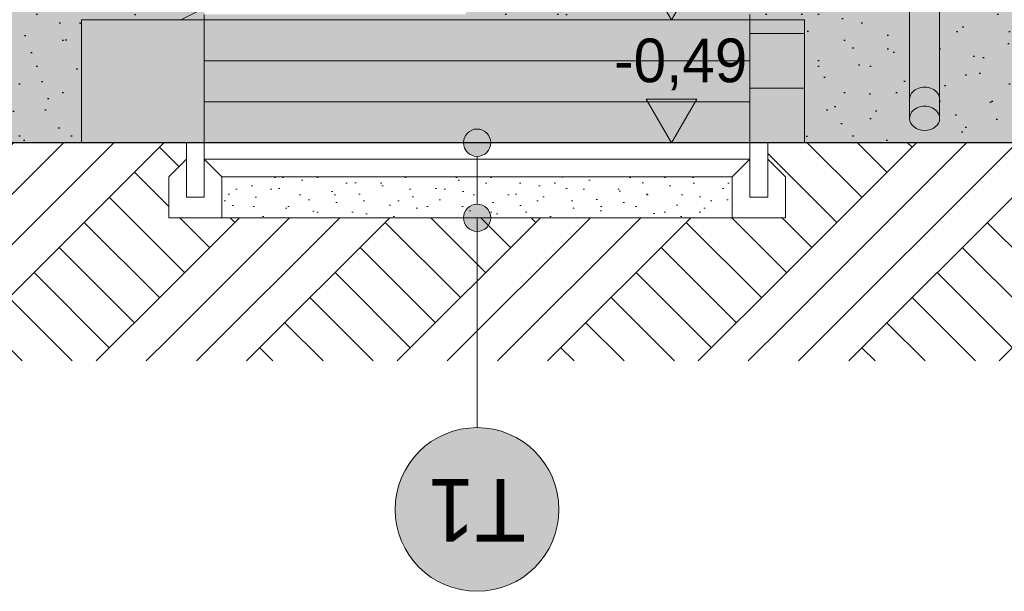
# Model space of a CAD drawing. Extents: x -366324 to -207045, y 68808 to 138616.
# Tile 114 of 170: x -216533 to -212925, y 76876 to 78970. Entities that reach past the tile are written whole.
import ezdxf

# ---------------------------------------------------------------- set-up
doc = ezdxf.new("R2010")
doc.units = 0
doc.header["$MEASUREMENT"] = 0
for name, color, linetype, lineweight in [('Arch kolorystyka_Nr_Pióra__1', 7, 'Continuous', 25), ('Arch kolorystyka_Nr_Pióra__19', 255, 'Continuous', 13), ('Arch kolorystyka_Nr_Pióra__41', 7, 'Continuous', 15), ('Arch opisy_Nr_Pióra__1', 7, 'Continuous', 25), ('Arch opisy_Nr_Pióra__21', 7, 'Continuous', 9), ('Arch rynny_Nr_Pióra__21', 7, 'Continuous', 9), ('Arch schody_Nr_Pióra__21', 7, 'Continuous', 9), ('Arch wymiary_Nr_Pióra__21', 7, 'Continuous', 9), ('INWENT TEREN_Nr_Pióra__1', 7, 'Continuous', 25)]:
    doc.layers.add(name, color=color, linetype=linetype, lineweight=lineweight)
for name, color, linetype, lineweight, true_color in [('Arch kolorystyka_Nr_Pióra__81', 7, 'Continuous', 9, 0x5d5d5d), ('Arch rynny_Nr_Pióra__81', 7, 'Continuous', 9, 0x5d5d5d), ('Arch teren_Nr_Pióra__2', 7, 'Continuous', 13, 0x7f7f7f), ('arch wypelnienia_Nr_Pióra__2', 7, 'Continuous', 13, 0x7f7f7f), ('Arch zieleń_Nr_Pióra__4', 7, 'Continuous', 9, 0x029e21)]:
    doc.layers.add(name, color=color, linetype=linetype, lineweight=lineweight, true_color=true_color)
doc.layers.add('Arch opisy', color=7, linetype='Continuous')
doc.layers.add('Arch wymiary', color=7, linetype='Continuous')
doc.styles.add('GENERATED_STYLE_1', font='txt')
doc.styles.add('GENERATED_STYLE_3', font='txt')
pattern_1 = [(45, (0, 300), (-95.459415, 95.459415), [0, -90, 0, -135]), (110, (300, 300), (126.8585, 46.17272), [0, -66, 0, -114])]
pattern_2 = [(45, (0, 0), (-275.77163, 275.77163), []), (45, (-91.9, 91.9), (-551.5433, 551.5433), []), (45, (-183.85, 183.85), (-551.5433, 551.5433), []), (135, (-275.77, 275.77), (91.92388, 91.92388), [390, -390])]

# ---------------------------------------------------------------- blocks, each defined once
blk = doc.blocks.new('Linia_18', base_point=(-214856.9, 78519.6))
at = {"layer": 'Arch opisy_Nr_Pióra__21', "linetype": 'Continuous'}
for points in [[(-214806.9, 78519.6), (-214810.7, 78538.7), (-214821.5, 78554.9), (-214837.7, 78565.8), (-214856.9, 78569.6), (-214876, 78565.8), (-214892.2, 78554.9), (-214903.1, 78538.7), (-214906.9, 78519.6), (-214903.1, 78500.4), (-214892.2, 78484.2), (-214876, 78473.4), (-214856.9, 78469.6), (-214837.7, 78473.4), (-214821.5, 78484.2), (-214810.7, 78500.4)], [(-214806.9, 78244.6), (-214810.7, 78263.7), (-214821.5, 78279.9), (-214837.7, 78290.8), (-214856.9, 78294.6), (-214876, 78290.8), (-214892.2, 78279.9), (-214903.1, 78263.7), (-214906.9, 78244.6), (-214903.1, 78225.4), (-214892.2, 78209.2), (-214876, 78198.4), (-214856.9, 78194.6), (-214837.7, 78198.4), (-214821.5, 78209.2), (-214810.7, 78225.4)]]:
    blk.add_hatch(color=256, dxfattribs=at).paths.add_polyline_path(points, flags=0)
blk.add_line((-214856.9, 78469.6), (-214856.9, 78294.6), dxfattribs=at)
for centre in [(-214856.9, 78519.6), (-214856.9, 78244.6)]:
    blk.add_circle(centre, 50, dxfattribs=at)
blk = doc.blocks.new('Linia_19', base_point=(-214856.9, 78244.6))
at = {"layer": 'Arch opisy_Nr_Pióra__21', "linetype": 'Continuous'}
blk.add_line((-214856.9, 78244.6), (-214856.9, 77475.5), dxfattribs=at)
blk.add_circle((-214856.9, 77175.5), 300, dxfattribs=at)
blk = doc.blocks.new('Wymiary_158', base_point=(-214144.4, 78969.6))
at = {"layer": 'Arch wymiary_Nr_Pióra__21', "linetype": 'Continuous'}
blk.add_hatch(color=256, dxfattribs=at).paths.add_polyline_path([(-214144.4, 78969.6), (-214237.2, 79129.6), (-214051.6, 79129.6)], flags=0)
for p, q in [((-214144.4, 78969.6), (-214237.2, 79129.6)), ((-214237.2, 79129.6), (-214051.6, 79129.6)), ((-214051.6, 79129.6), (-214144.4, 78969.6)), ((-214144.4, 78969.6), (-214264.4, 78969.6)), ((-214144.4, 78969.6), (-214024.4, 78969.6))]:
    blk.add_line(p, q, dxfattribs=at)
at = {"layer": 'Arch wymiary_Nr_Pióra__21', "insert": (-214354.5, 79161.6), "char_height": 160, "attachment_point": 7, "style": 'GENERATED_STYLE_1'}
blk.add_mtext('{-0,04}', dxfattribs=at)
blk = doc.blocks.new('Wymiary_160', base_point=(-214144.4, 78519.6))
at = {"layer": 'Arch wymiary_Nr_Pióra__21', "linetype": 'Continuous'}
blk.add_hatch(color=256, dxfattribs=at).paths.add_polyline_path([(-214144.4, 78519.6), (-214237.2, 78679.6), (-214051.6, 78679.6)], flags=0)
for p, q in [((-214144.4, 78519.6), (-214237.2, 78679.6)), ((-214237.2, 78679.6), (-214051.6, 78679.6)), ((-214051.6, 78679.6), (-214144.4, 78519.6)), ((-214144.4, 78519.6), (-214264.4, 78519.6)), ((-214144.4, 78519.6), (-214024.4, 78519.6))]:
    blk.add_line(p, q, dxfattribs=at)
at = {"layer": 'Arch wymiary_Nr_Pióra__21', "insert": (-214354.5, 78711.6), "char_height": 160, "attachment_point": 7, "style": 'GENERATED_STYLE_1'}
blk.add_mtext('{-0,49}', dxfattribs=at)

msp = doc.modelspace()

# ---------------------------------------------------------------- hatches: boundary and pattern name
at = {"layer": 'Arch kolorystyka_Nr_Pióra__1', "linetype": 'Continuous'}
h = msp.add_hatch(dxfattribs=at)
h.set_pattern_fill('Carpet', color=256, style=0, pattern_type=2)
h.set_pattern_definition(pattern_1)
h.paths.add_polyline_path([(-223816.9, 78989.6), (-222776.9, 78989.6), (-222776.9, 78969.6), (-222576.9, 78969.6), (-222576.9, 78519.6), (-222101.9, 78519.6), (-219296.9, 78519.6), (-219296.9, 78969.6), (-219096.9, 78969.6), (-219096.9, 78519.6), (-216306.9, 78519.6), (-216306.9, 78969.6), (-215856.9, 78969.6), (-215856.9, 79009.6), (-219686.9, 79009.6), (-222101.9, 79009.6), (-222101.9, 78669.6), (-222101.9, 78608.8, -0.228497), (-222116.5, 78578.5, -0.165487), (-222152.5, 78564.3, -0.039062), (-222161.3, 78564.3, -0.165487), (-222197.3, 78578.5, -0.228497), (-222211.9, 78608.8), (-222211.9, 78988.7), (-222211.9, 79009.6), (-223816.9, 79009.6)], flags=0)
h = msp.add_hatch(dxfattribs=at)
h.set_pattern_fill('Carpet', color=256, style=0, pattern_type=2)
h.set_pattern_definition(pattern_1)
h.paths.add_polyline_path([(-213271.9, 79009.6), (-214896.9, 79009.6), (-214896.9, 78989.6), (-213856.9, 78989.6), (-213856.9, 78969.6), (-213656.9, 78969.6), (-213656.9, 78519.6), (-213161.9, 78519.6), (-209946.9, 78519.6), (-209946.9, 78969.6), (-209746.9, 78969.6), (-209746.9, 79009.6), (-210746.9, 79009.6), (-213161.9, 79009.6), (-213161.9, 78669.6), (-213161.9, 78608.8, -0.228497), (-213176.5, 78578.5, -0.165487), (-213212.5, 78564.3, -0.039062), (-213221.3, 78564.3, -0.165487), (-213257.3, 78578.5, -0.228497), (-213271.9, 78608.8), (-213271.9, 78988.7)], flags=0)
at = {"layer": 'Arch kolorystyka_Nr_Pióra__19', "linetype": 'Continuous'}
msp.add_hatch(color=256, dxfattribs=at).paths.add_polyline_path([(-215156.9, 77175.5, -1), (-214556.9, 77175.5, -1)], flags=0)
at = {"layer": 'Arch kolorystyka_Nr_Pióra__41', "linetype": 'Continuous'}
msp.add_hatch(color=256, dxfattribs=at).paths.add_polyline_path([(-213161.9, 78608.8), (-213161.9, 86173.9, -0.545455), (-213271.9, 86173.9), (-213271.9, 78608.8, 0.811514)], flags=0)
at = {"layer": 'Arch kolorystyka_Nr_Pióra__81', "linetype": 'Continuous', "lineweight": 0, "true_color": 0x454545}
for points in [[(-222211.9, 79009.6), (-223816.9, 79009.6), (-223816.9, 78989.6), (-222776.9, 78989.6), (-222776.9, 78969.6), (-222576.9, 78969.6), (-222576.9, 78519.6), (-222101.9, 78519.6), (-219296.9, 78519.6), (-219296.9, 78969.6), (-219096.9, 78969.6), (-219096.9, 78519.6), (-216306.9, 78519.6), (-216306.9, 78969.6), (-215856.9, 78969.6), (-215856.9, 79009.6), (-219686.9, 79009.6), (-222101.9, 79009.6), (-222101.9, 78669.6), (-222101.9, 78608.8, -0.811514), (-222211.9, 78608.8), (-222211.9, 78988.7)], [(-214896.9, 78989.6), (-213856.9, 78989.6), (-213856.9, 78969.6), (-213656.9, 78969.6), (-213656.9, 78519.6), (-213161.9, 78519.6), (-209946.9, 78519.6), (-209946.9, 78969.6), (-209746.9, 78969.6), (-209746.9, 79009.6), (-210746.9, 79009.6), (-213161.9, 79009.6), (-213161.9, 78669.6), (-213161.9, 78608.8, -0.811514), (-213271.9, 78608.8), (-213271.9, 78988.7), (-213271.9, 79009.6), (-214896.9, 79009.6)], [(-216306.9, 78969.6), (-216306.9, 78519.6), (-215856.9, 78519.6), (-215856.9, 78969.6)], [(-213856.9, 78969.6), (-213856.9, 78519.6), (-213656.9, 78519.6), (-213656.9, 78969.6)]]:
    msp.add_hatch(color=250, dxfattribs=at).paths.add_polyline_path(points, flags=0)
at = {"layer": 'Arch kolorystyka_Nr_Pióra__81', "linetype": 'Continuous', "lineweight": 0, "true_color": 0x171717}
msp.add_hatch(color=250, dxfattribs=at).paths.add_polyline_path([(-215856.9, 78519.6), (-213856.9, 78519.6), (-213856.9, 78969.6), (-213856.9, 78989.6), (-215856.9, 78989.6), (-215856.9, 78969.6)], flags=0)
at = {"layer": 'Arch teren_Nr_Pióra__2', "linetype": 'Continuous'}
h = msp.add_hatch(dxfattribs=at)
h.set_pattern_fill('Earth', color=256, style=0, pattern_type=2)
h.set_pattern_definition(pattern_2)
h.paths.add_polyline_path([(-215986.9, 78519.6), (-219096.9, 78519.6), (-219096.9, 77719.6), (-215986.9, 77719.6), (-215986.9, 78394.6), (-215921.9, 78459.6), (-215921.9, 78519.6)], flags=0)
h = msp.add_hatch(dxfattribs=at)
h.set_pattern_fill('Earth', color=256, style=0, pattern_type=2)
h.set_pattern_definition(pattern_2)
h.paths.add_polyline_path([(-213791.9, 78459.6), (-213726.9, 78394.6), (-213726.9, 77719.6), (-209946.9, 77719.6), (-209946.9, 78519.6), (-213726.9, 78519.6), (-213791.9, 78519.6)], flags=0)
h = msp.add_hatch(dxfattribs=at)
h.set_pattern_fill('Earth', color=256, style=0, pattern_type=2)
h.set_pattern_definition(pattern_2)
h.paths.add_polyline_path([(-215986.9, 78244.6), (-213726.9, 78244.6), (-213726.9, 77719.6), (-215986.9, 77719.6)], flags=0)
at = {"layer": 'arch wypelnienia_Nr_Pióra__2', "linetype": 'Continuous'}
h = msp.add_hatch(dxfattribs=at)
h.set_pattern_fill('Cut_Stone', color=256, style=0, pattern_type=2)
h.set_pattern_definition([(45, (0, 200), (-63.63961, 63.63961), [0, -60, 0, -90]), (110, (200, 200), (84.572336, 30.781813), [0, -44, 0, -76])])
h.paths.add_polyline_path([(-213921.9, 78394.6), (-213921.9, 78244.6), (-215791.9, 78244.6), (-215791.9, 78394.6)], flags=0)

# ---------------------------------------------------------------- linework, layer by layer
at = {"layer": 'Arch rynny_Nr_Pióra__21', "linetype": 'Continuous'}
for p, q in [((-213271.9, 86284.6), (-213271.9, 78608.8)), ((-213161.9, 86284.6), (-213161.9, 78608.8))]:
    msp.add_line(p, q, dxfattribs=at)
msp.add_ellipse((-213216.9, 78608.8), major_axis=(55, 0), ratio=0.810981, start_param=3.141593, end_param=6.283185, dxfattribs=at)
at = {"layer": 'Arch rynny_Nr_Pióra__81', "linetype": 'Continuous'}
for centre in [(-213216.9, 78678.8), (-213216.9, 78608.8)]:
    msp.add_ellipse(centre, major_axis=(55, 0), ratio=0.810981, start_param=0, end_param=3.141593, dxfattribs=at)
at = {"layer": 'Arch schody_Nr_Pióra__21', "linetype": 'Continuous'}
for p, q in [((-215856.9, 78989.6), (-215856.9, 78519.6)), ((-213856.9, 78969.6), (-213856.9, 78989.6)), ((-213856.9, 78969.6), (-216306.9, 78969.6)), ((-216306.9, 78969.6), (-216306.9, 78519.6)), ((-213856.9, 78969.6), (-213856.9, 78519.6)), ((-213656.9, 78969.6), (-213856.9, 78969.6)), ((-213656.9, 78969.6), (-213656.9, 78519.6)), ((-213656.9, 78919.6), (-213856.9, 78919.6)), ((-213856.9, 78819.6), (-215856.9, 78819.6)), ((-213656.9, 78719.6), (-213856.9, 78719.6)), ((-213856.9, 78669.6), (-215856.9, 78669.6)), ((-215856.9, 78519.6), (-215921.9, 78519.6)), ((-215921.9, 78519.6), (-215921.9, 78319.6)), ((-215856.9, 78519.6), (-213856.9, 78519.6)), ((-215856.9, 78319.6), (-215856.9, 78519.6)), ((-213656.9, 78519.6), (-213856.9, 78519.6)), ((-213856.9, 78519.6), (-213791.9, 78519.6)), ((-213856.9, 78319.6), (-213856.9, 78519.6)), ((-213791.9, 78519.6), (-213791.9, 78319.6)), ((-215986.9, 78394.6), (-215921.9, 78459.6)), ((-215856.9, 78459.6), (-213856.9, 78459.6)), ((-215791.9, 78394.6), (-215856.9, 78459.6)), ((-213921.9, 78394.6), (-213856.9, 78459.6)), ((-213726.9, 78394.6), (-213791.9, 78459.6)), ((-215986.9, 78244.6), (-215986.9, 78394.6)), ((-215856.9, 78369.6), (-215856.9, 78394.6)), ((-215791.9, 78394.6), (-213921.9, 78394.6)), ((-215791.9, 78244.6), (-215791.9, 78394.6)), ((-213921.9, 78244.6), (-213921.9, 78394.6)), ((-213856.9, 78369.6), (-213856.9, 78394.6)), ((-213726.9, 78244.6), (-213726.9, 78394.6)), ((-215921.9, 78319.6), (-215856.9, 78319.6)), ((-213791.9, 78319.6), (-213856.9, 78319.6)), ((-215986.9, 78244.6), (-215791.9, 78244.6)), ((-215791.9, 78244.6), (-213921.9, 78244.6)), ((-213726.9, 78244.6), (-213921.9, 78244.6))]:
    msp.add_line(p, q, dxfattribs=at)
at = {"layer": 'Arch zieleń_Nr_Pióra__4', "linetype": 'Continuous'}
msp.add_line((-215872, 79004.8), (-215942.5, 78969.6), dxfattribs=at)
at = {"layer": 'INWENT TEREN_Nr_Pióra__1', "linetype": 'Continuous'}
msp.add_line((-209946.9, 78519.6), (-219096.9, 78519.6), dxfattribs=at)

# ---------------------------------------------------------------- block references
at = {"layer": 'Arch opisy', "linetype": 'Continuous'}
for name, p in [('Linia_18', (-214856.9, 78519.6)), ('Linia_19', (-214856.9, 78244.6))]:
    msp.add_blockref(name, p, dxfattribs=at)
at = {"layer": 'Arch wymiary', "linetype": 'Continuous'}
for name, p in [('Wymiary_158', (-214144.4, 78969.6)), ('Wymiary_160', (-214144.4, 78519.6))]:
    msp.add_blockref(name, p, dxfattribs=at)

# ---------------------------------------------------------------- texts
at = {"layer": 'Arch opisy_Nr_Pióra__1', "linetype": 'Continuous', "insert": (-214856.9, 77057.1), "char_height": 230, "attachment_point": 2, "rotation": 180, "style": 'GENERATED_STYLE_3'}
msp.add_mtext('{T1}', dxfattribs=at)

doc.saveas('drawing.dxf')
